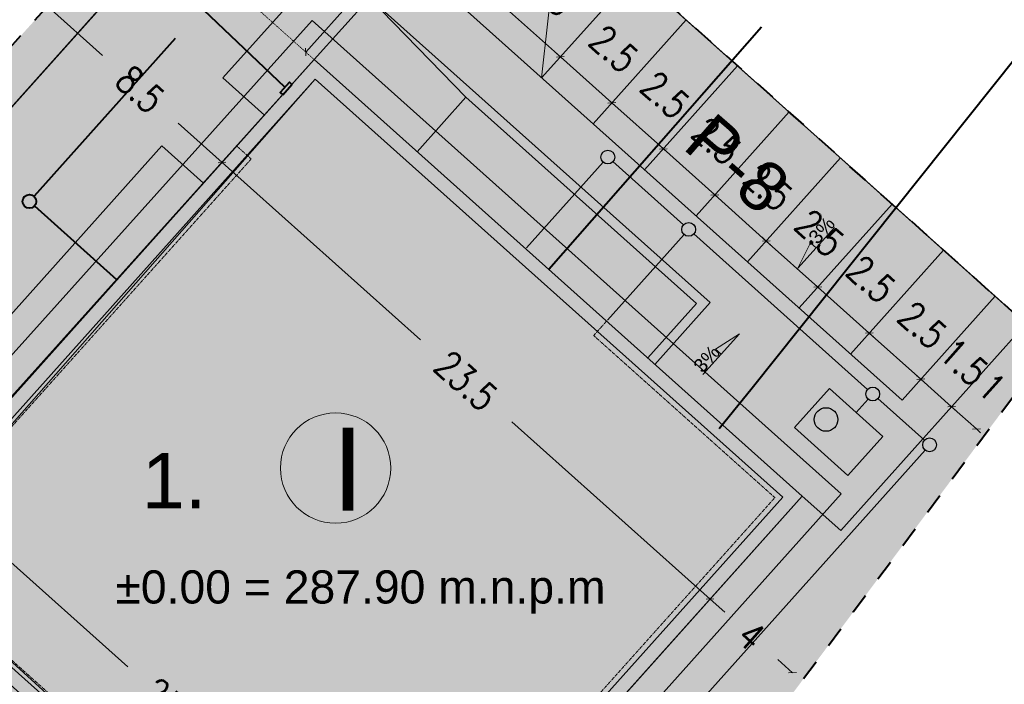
# Model space of a CAD drawing. Header units: millimetres. Extents: x -115268 to 140687, y -37779 to 24471.
# Tile 8 of 256: x -60937 to -57373, y -9708 to -7302. Entities that reach past the tile are written whole.
import ezdxf
from ezdxf.enums import TextEntityAlignment as Align

# ---------------------------------------------------------------- set-up
doc = ezdxf.new("R2010")
doc.units = ezdxf.units.MM
doc.header["$PDMODE"] = 2
doc.header["$PDSIZE"] = 1
for name, pattern in [('0.5_0.5', [10, 5, -5]), ('AUSGEZOGEN', [0]), ('MegaCAD_LTYPE11', [1, 0.25, -0.75]), ('MegaCAD_LTYPE2', [2, 1, -1])]:
    doc.linetypes.add(name, pattern=pattern)
doc.layers.get('0').update_dxf_attribs({"lineweight": 9})
for name, color, linetype, lineweight in [('A_CIENKA', 7, 'Continuous', 9), ('A_gaz', 2, 'Continuous', 5), ('A_granica działki', 12, 'Continuous', 13), ('A_kanalizacja', 32, 'Continuous', 5), ('A_Kanalizacja opadowa', 3, 'Continuous', 30), ('A_OPIS', 7, 'Continuous', 9), ('A_WIDOK', 253, 'Continuous', 9), ('A_woda', 5, 'Continuous', 5), ('Layer1', 7, 'Continuous', 9), ('\x9dciany', 7, 'Continuous', 9)]:
    doc.layers.add(name, color=color, linetype=linetype, lineweight=lineweight)
doc.layers.add('A_elektryka', color=1, linetype='Continuous')
doc.layers.add('A_WYMIAR', color=253, linetype='Continuous', lineweight=5, transparency=0.2)
doc.styles.add('Arial', font='arial.ttf')
doc.styles.add('Arial CE', font='arial.ttf')
doc.styles.add('WYMIARY', font='romans.shx', dxfattribs={"width": 0.8})
doc.dimstyles.new('SKALA 1_500', dxfattribs={"dimscale": 10, "dimtxt": 10, "dimasz": 2, "dimexe": 2, "dimexo": 2, "dimgap": 10, "dimtad": 1, "dimdec": 1, "dimlfac": 0.01, "dimrnd": 0.5, "dimzin": 9, "dimdsep": 46, "dimtxsty": 'WYMIARY', "dimblk": 'OBLIQUE', "dimcen": 0.1, "dimse1": 1, "dimse2": 1, "dimclrd": 256, "dimclrt": 256, "dimadec": 0, "dimazin": 0, "dimtfac": 1, "dimtdec": 1, "dimtix": 1, "dimtmove": 0, "dimatfit": 3, "dimldrblk": 'OBLIQUE', "dimfxl": 6, "dimfxlon": 1, "dimtolj": 1, "dimlwd": -1, "dimarcsym": 0})

# ---------------------------------------------------------------- blocks, each defined once
blk = doc.blocks.new('_Oblique')
at = {"color": 0, "linetype": 'ByBlock', "lineweight": -2}
blk.add_line((-0.5, -0.5), (0.5, 0.5), dxfattribs=at)
blk = doc.blocks.new('*D113')
at = {"layer": 'A_WYMIAR', "transparency": 16777216}
for p, q in [((-61972.3, -9794.8), (-61254.5, -10436.9)), ((-60205.9, -11375), (-60923.7, -10732.8))]:
    blk.add_line(p, q, dxfattribs=at)
at = {"layer": 'Defpoints', "color": 0, "transparency": 16777216}
for p in [(-61484.7, -9249.8), (-59718.4, -10830), (-60205.9, -11375)]:
    blk.add_point(p, dxfattribs=at)
at = {"layer": 'A_WYMIAR', "transparency": 16777216, "xscale": 20, "yscale": 20, "zscale": 20}
for p, rotation in [((-61972.3, -9794.8), 138.1830848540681), ((-60205.9, -11375), 318.1830848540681)]:
    blk.add_blockref('_Oblique', p, dxfattribs=dict(at, rotation=rotation))
at = {"layer": 'A_WYMIAR', "transparency": 16777216, "insert": (-61089.1, -10584.9), "char_height": 100, "attachment_point": 5, "rotation": 318.1831, "style": 'WYMIARY'}
blk.add_mtext('\\A1;23.5', dxfattribs=at)
blk = doc.blocks.new('*D115')
at = {"layer": 'A_WYMIAR', "transparency": 16777216}
for p, q in [((-61263.4, -9002.4), (-60545.6, -9644.5)), ((-59497, -10582.6), (-60214.8, -9940.4))]:
    blk.add_line(p, q, dxfattribs=at)
at = {"layer": 'Defpoints', "color": 0, "transparency": 16777216}
for p in [(-61484.7, -9249.8), (-59497, -10582.6), (-59718.4, -10830)]:
    blk.add_point(p, dxfattribs=at)
at = {"layer": 'A_WYMIAR', "transparency": 16777216, "xscale": 20, "yscale": 20, "zscale": 20}
for p, rotation in [((-61263.4, -9002.4), 138.1830848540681), ((-59497, -10582.6), 318.1830848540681)]:
    blk.add_blockref('_Oblique', p, dxfattribs=dict(at, rotation=rotation))
at = {"layer": 'A_WYMIAR', "transparency": 16777216, "insert": (-60380.2, -9792.5), "char_height": 100, "attachment_point": 5, "rotation": 318.1831, "style": 'WYMIARY'}
blk.add_mtext('\\A1;23.5', dxfattribs=at)
blk = doc.blocks.new('*D118')
at = {"layer": 'A_WYMIAR', "transparency": 16777216}
for p, q in [((-60204.6, -7818.9), (-59486.8, -8461.1)), ((-58438.3, -9399.1), (-59156.1, -8757))]:
    blk.add_line(p, q, dxfattribs=at)
at = {"layer": 'Defpoints', "color": 0, "transparency": 16777216}
for p in [(-60067.2, -7665.4), (-60204.6, -7818.9), (-58300.9, -9245.6)]:
    blk.add_point(p, dxfattribs=at)
at = {"layer": 'A_WYMIAR', "transparency": 16777216, "xscale": 20, "yscale": 20, "zscale": 20}
for p, rotation in [((-60204.6, -7818.9), 138.183084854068), ((-58438.3, -9399.1), 318.1830848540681)]:
    blk.add_blockref('_Oblique', p, dxfattribs=dict(at, rotation=rotation))
at = {"layer": 'A_WYMIAR', "transparency": 16777216, "insert": (-59321.5, -8609), "char_height": 100, "attachment_point": 5, "rotation": 318.1831, "style": 'WYMIARY'}
blk.add_mtext('\\A1;23.5', dxfattribs=at)
blk = doc.blocks.new('*D119')
at = {"layer": 'A_WYMIAR', "transparency": 16777216}
for p, q in [((-60834.1, -7255.8), (-60637.6, -7431.6)), ((-60204.6, -7818.9), (-60363.6, -7676.7))]:
    blk.add_line(p, q, dxfattribs=at)
at = {"layer": 'Defpoints', "color": 0, "transparency": 16777216}
for p in [(-60696.7, -7102.2), (-60834.1, -7255.8), (-60067.2, -7665.4)]:
    blk.add_point(p, dxfattribs=at)
at = {"layer": 'A_WYMIAR', "transparency": 16777216, "xscale": 20, "yscale": 20, "zscale": 20}
for p, rotation in [((-60834.1, -7255.8), 138.183084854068), ((-60204.6, -7818.9), 318.1830848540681)]:
    blk.add_blockref('_Oblique', p, dxfattribs=dict(at, rotation=rotation))
at = {"layer": 'A_WYMIAR', "transparency": 16777216, "insert": (-60500.6, -7554.2), "char_height": 100, "attachment_point": 5, "rotation": 318.1831, "style": 'WYMIARY'}
blk.add_mtext('\\A1;8.5', dxfattribs=at)
blk = doc.blocks.new('*D120')
at = {"layer": 'A_WYMIAR', "transparency": 16777216}
for p, q in [((-58438.3, -9399.1), (-58385, -9446.8)), ((-58140.1, -9665.9), (-58193.4, -9618.2))]:
    blk.add_line(p, q, dxfattribs=at)
at = {"layer": 'Defpoints', "color": 0, "transparency": 16777216}
for p in [(-58300.9, -9245.6), (-58002.7, -9512.3), (-58140.1, -9665.9)]:
    blk.add_point(p, dxfattribs=at)
at = {"layer": 'A_WYMIAR', "transparency": 16777216, "xscale": 20, "yscale": 20, "zscale": 20}
for p, rotation in [((-58438.3, -9399.1), 138.1830848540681), ((-58140.1, -9665.9), 318.1830848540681)]:
    blk.add_blockref('_Oblique', p, dxfattribs=dict(at, rotation=rotation))
at = {"layer": 'A_WYMIAR', "transparency": 16777216, "insert": (-58289.2, -9532.5), "char_height": 100, "attachment_point": 5, "rotation": 318.1831, "style": 'WYMIARY'}
blk.add_mtext('\\A1;4', dxfattribs=at)
blk = doc.blocks.new('*D122')
at = {"layer": 'A_WYMIAR', "transparency": 16777216}
for p, q in [((-60738.6, -6670.2), (-61434.2, -7447.8)), ((-62352.1, -8473.8), (-61656.5, -7696.2))]:
    blk.add_line(p, q, dxfattribs=at)
at = {"layer": 'Defpoints', "color": 0, "transparency": 16777216}
for p in [(-60738.6, -6670.2), (-59871.1, -7446.2), (-61484.7, -9249.8)]:
    blk.add_point(p, dxfattribs=at)
at = {"layer": 'A_WYMIAR', "transparency": 16777216, "xscale": 20, "yscale": 20, "zscale": 20}
for p, rotation in [((-60738.6, -6670.2), 48.18308485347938), ((-62352.1, -8473.8), 228.1830848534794)]:
    blk.add_blockref('_Oblique', p, dxfattribs=dict(at, rotation=rotation))
at = {"layer": 'A_WYMIAR', "transparency": 16777216, "insert": (-61545.3, -7572), "char_height": 100, "attachment_point": 5, "rotation": 48.1831, "style": 'WYMIARY'}
blk.add_mtext('\\A1;24', dxfattribs=at)
blk = doc.blocks.new('*D123')
at = {"layer": 'A_WYMIAR', "transparency": 16777216}
for p, q in [((-60068.3, -5921), (-60299.1, -6179)), ((-60738.6, -6670.2), (-60511.2, -6416.1))]:
    blk.add_line(p, q, dxfattribs=at)
at = {"layer": 'Defpoints', "color": 0, "transparency": 16777216}
for p in [(-60068.3, -5921), (-58979.2, -6895.4), (-59871.1, -7446.2)]:
    blk.add_point(p, dxfattribs=at)
at = {"layer": 'A_WYMIAR', "transparency": 16777216, "xscale": 20, "yscale": 20, "zscale": 20}
for p, rotation in [((-60068.3, -5921), 48.18308485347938), ((-60738.6, -6670.2), 228.1830848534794)]:
    blk.add_blockref('_Oblique', p, dxfattribs=dict(at, rotation=rotation))
at = {"layer": 'A_WYMIAR', "transparency": 16777216, "insert": (-60405.2, -6297.5), "char_height": 100, "attachment_point": 5, "rotation": 48.1831, "style": 'WYMIARY'}
blk.add_mtext('\\A1;10', dxfattribs=at)
blk = doc.blocks.new('*D126')
at = {"layer": 'A_WYMIAR', "transparency": 16777216}
blk.add_line((-59901.6, -7419), (-59701.5, -7195.4), dxfattribs=at)
at = {"layer": 'Defpoints', "color": 0, "transparency": 16777216}
for p in [(-59701.5, -7195.4), (-59298.5, -7556), (-59498.5, -7779.6)]:
    blk.add_point(p, dxfattribs=at)
at = {"layer": 'A_WYMIAR', "transparency": 16777216, "xscale": 20, "yscale": 20, "zscale": 20}
for p, rotation in [((-59701.5, -7195.4), 48.18308485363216), ((-59901.6, -7419), 228.1830848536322)]:
    blk.add_blockref('_Oblique', p, dxfattribs=dict(at, rotation=rotation))
at = {"layer": 'A_WYMIAR', "transparency": 16777216, "insert": (-59913.3, -7207.2), "char_height": 100, "attachment_point": 5, "rotation": 48.1831, "style": 'WYMIARY'}
blk.add_mtext('\\A1;3', dxfattribs=at)
blk = doc.blocks.new('*D127')
at = {"layer": 'A_WYMIAR', "transparency": 16777216}
blk.add_line((-59701.5, -7195.4), (-59231.1, -6669.6), dxfattribs=at)
at = {"layer": 'Defpoints', "color": 0, "transparency": 16777216}
for p in [(-59248, -6654.5), (-59231.1, -6669.6), (-59298.5, -7556)]:
    blk.add_point(p, dxfattribs=at)
at = {"layer": 'A_WYMIAR', "transparency": 16777216, "xscale": 20, "yscale": 20, "zscale": 20}
for p, rotation in [((-59231.1, -6669.6), 48.18308485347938), ((-59701.5, -7195.4), 228.1830848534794)]:
    blk.add_blockref('_Oblique', p, dxfattribs=dict(at, rotation=rotation))
at = {"layer": 'A_WYMIAR', "transparency": 16777216, "insert": (-59578.1, -6832.5), "char_height": 100, "attachment_point": 5, "rotation": 48.1831, "style": 'WYMIARY'}
blk.add_mtext('\\A1;7', dxfattribs=at)
blk = doc.blocks.new('*D128')
at = {"layer": 'A_WYMIAR', "transparency": 16777216}
for p, q in [((-59248.3, -7196.2), (-59263.2, -7182.8)), ((-59248.3, -7196.2), (-58980, -7436.2)), ((-58980, -7436.2), (-58965.1, -7449.5))]:
    blk.add_line(p, q, dxfattribs=at)
at = {"layer": 'Defpoints', "color": 0, "transparency": 16777216}
for p in [(-59316.1, -7271.9), (-58980, -7436.2), (-59047.8, -7511.9)]:
    blk.add_point(p, dxfattribs=at)
at = {"layer": 'A_WYMIAR', "transparency": 16777216, "xscale": 20, "yscale": 20, "zscale": 20}
for p, rotation in [((-59248.3, -7196.2), 318.1830848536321), ((-58980, -7436.2), 138.1830848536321)]:
    blk.add_blockref('_Oblique', p, dxfattribs=dict(at, rotation=rotation))
at = {"layer": 'A_WYMIAR', "transparency": 16777216, "insert": (-59014.1, -7204.4), "char_height": 100, "attachment_point": 5, "rotation": 318.1831, "style": 'WYMIARY'}
blk.add_mtext('\\A1;3.5', dxfattribs=at)
blk = doc.blocks.new('*D129')
at = {"layer": 'A_WYMIAR', "transparency": 16777216}
for p, q in [((-58980, -7436.2), (-58994.9, -7422.9)), ((-58980, -7436.2), (-58793.7, -7602.9)), ((-58793.7, -7602.9), (-58778.8, -7616.2))]:
    blk.add_line(p, q, dxfattribs=at)
at = {"layer": 'Defpoints', "color": 0, "transparency": 16777216}
for p in [(-59047.8, -7511.9), (-58793.7, -7602.9), (-58793.7, -7602.9)]:
    blk.add_point(p, dxfattribs=at)
at = {"layer": 'A_WYMIAR', "transparency": 16777216, "xscale": 20, "yscale": 20, "zscale": 20}
for p, rotation in [((-58980, -7436.2), 318.1830848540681), ((-58793.7, -7602.9), 138.183084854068)]:
    blk.add_blockref('_Oblique', p, dxfattribs=dict(at, rotation=rotation))
at = {"layer": 'A_WYMIAR', "transparency": 16777216, "insert": (-58786.8, -7407.7), "char_height": 100, "attachment_point": 5, "rotation": 318.1831, "style": 'WYMIARY'}
blk.add_mtext('\\A1;2.5', dxfattribs=at)
blk = doc.blocks.new('*D130')
at = {"layer": 'A_WYMIAR', "transparency": 16777216}
for p, q in [((-58793.7, -7602.9), (-58808.6, -7589.5)), ((-58793.7, -7602.9), (-58607.3, -7769.6)), ((-58607.3, -7769.6), (-58592.4, -7782.9))]:
    blk.add_line(p, q, dxfattribs=at)
at = {"layer": 'Defpoints', "color": 0, "transparency": 16777216}
for p in [(-58793.7, -7602.9), (-58607.3, -7769.6), (-58607.3, -7769.6)]:
    blk.add_point(p, dxfattribs=at)
at = {"layer": 'A_WYMIAR', "transparency": 16777216, "xscale": 20, "yscale": 20, "zscale": 20}
for p, rotation in [((-58793.7, -7602.9), 318.1830848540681), ((-58607.3, -7769.6), 138.183084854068)]:
    blk.add_blockref('_Oblique', p, dxfattribs=dict(at, rotation=rotation))
at = {"layer": 'A_WYMIAR', "transparency": 16777216, "insert": (-58600.5, -7574.4), "char_height": 100, "attachment_point": 5, "rotation": 318.1831, "style": 'WYMIARY'}
blk.add_mtext('\\A1;2.5', dxfattribs=at)
blk = doc.blocks.new('*D131')
at = {"layer": 'A_WYMIAR', "transparency": 16777216}
for p, q in [((-58607.3, -7769.6), (-58622.3, -7756.2)), ((-58607.3, -7769.6), (-58421, -7936.3)), ((-58421, -7936.3), (-58406.1, -7949.6))]:
    blk.add_line(p, q, dxfattribs=at)
at = {"layer": 'Defpoints', "color": 0, "transparency": 16777216}
for p in [(-58607.3, -7769.6), (-58421, -7936.3), (-58421, -7936.3)]:
    blk.add_point(p, dxfattribs=at)
at = {"layer": 'A_WYMIAR', "transparency": 16777216, "xscale": 20, "yscale": 20, "zscale": 20}
for p, rotation in [((-58607.3, -7769.6), 318.1830848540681), ((-58421, -7936.3), 138.183084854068)]:
    blk.add_blockref('_Oblique', p, dxfattribs=dict(at, rotation=rotation))
at = {"layer": 'A_WYMIAR', "transparency": 16777216, "insert": (-58414.2, -7741.1), "char_height": 100, "attachment_point": 5, "rotation": 318.1831, "style": 'WYMIARY'}
blk.add_mtext('\\A1;2.5', dxfattribs=at)
blk = doc.blocks.new('*D132')
at = {"layer": 'A_WYMIAR', "transparency": 16777216}
for p, q in [((-58421, -7936.3), (-58435.9, -7922.9)), ((-58421, -7936.3), (-58234.7, -8102.9)), ((-58234.7, -8102.9), (-58219.8, -8116.3))]:
    blk.add_line(p, q, dxfattribs=at)
at = {"layer": 'Defpoints', "color": 0, "transparency": 16777216}
for p in [(-58421, -7936.3), (-58234.7, -8102.9), (-58234.7, -8102.9)]:
    blk.add_point(p, dxfattribs=at)
at = {"layer": 'A_WYMIAR', "transparency": 16777216, "xscale": 20, "yscale": 20, "zscale": 20}
for p, rotation in [((-58421, -7936.3), 318.1830848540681), ((-58234.7, -8102.9), 138.183084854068)]:
    blk.add_blockref('_Oblique', p, dxfattribs=dict(at, rotation=rotation))
at = {"layer": 'A_WYMIAR', "transparency": 16777216, "insert": (-58227.9, -7907.8), "char_height": 100, "attachment_point": 5, "rotation": 318.1831, "style": 'WYMIARY'}
blk.add_mtext('\\A1;2.5', dxfattribs=at)
blk = doc.blocks.new('*D133')
at = {"layer": 'A_WYMIAR', "transparency": 16777216}
for p, q in [((-58234.7, -8102.9), (-58249.6, -8089.6)), ((-58234.7, -8102.9), (-58048.4, -8269.6)), ((-58048.4, -8269.6), (-58033.5, -8283))]:
    blk.add_line(p, q, dxfattribs=at)
at = {"layer": 'Defpoints', "color": 0, "transparency": 16777216}
for p in [(-58234.7, -8102.9), (-58048.4, -8269.6), (-58048.4, -8269.6)]:
    blk.add_point(p, dxfattribs=at)
at = {"layer": 'A_WYMIAR', "transparency": 16777216, "xscale": 20, "yscale": 20, "zscale": 20}
for p, rotation in [((-58234.7, -8102.9), 318.1830848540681), ((-58048.4, -8269.6), 138.183084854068)]:
    blk.add_blockref('_Oblique', p, dxfattribs=dict(at, rotation=rotation))
at = {"layer": 'A_WYMIAR', "transparency": 16777216, "insert": (-58041.5, -8074.5), "char_height": 100, "attachment_point": 5, "rotation": 318.1831, "style": 'WYMIARY'}
blk.add_mtext('\\A1;2.5', dxfattribs=at)
blk = doc.blocks.new('*D134')
at = {"layer": 'A_WYMIAR', "transparency": 16777216}
for p, q in [((-58048.4, -8269.6), (-58063.3, -8256.3)), ((-58048.4, -8269.6), (-57862.1, -8436.3)), ((-57862.1, -8436.3), (-57847.2, -8449.7))]:
    blk.add_line(p, q, dxfattribs=at)
at = {"layer": 'Defpoints', "color": 0, "transparency": 16777216}
for p in [(-58048.4, -8269.6), (-57862.1, -8436.3), (-57862.1, -8436.3)]:
    blk.add_point(p, dxfattribs=at)
at = {"layer": 'A_WYMIAR', "transparency": 16777216, "xscale": 20, "yscale": 20, "zscale": 20}
for p, rotation in [((-58048.4, -8269.6), 318.1830848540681), ((-57862.1, -8436.3), 138.183084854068)]:
    blk.add_blockref('_Oblique', p, dxfattribs=dict(at, rotation=rotation))
at = {"layer": 'A_WYMIAR', "transparency": 16777216, "insert": (-57855.2, -8241.2), "char_height": 100, "attachment_point": 5, "rotation": 318.1831, "style": 'WYMIARY'}
blk.add_mtext('\\A1;2.5', dxfattribs=at)
blk = doc.blocks.new('*D135')
at = {"layer": 'A_WYMIAR', "transparency": 16777216}
for p, q in [((-57862.1, -8436.3), (-57877, -8423)), ((-57862.1, -8436.3), (-57675.7, -8603)), ((-57675.7, -8603), (-57660.8, -8616.3))]:
    blk.add_line(p, q, dxfattribs=at)
at = {"layer": 'Defpoints', "color": 0, "transparency": 16777216}
for p in [(-57862.1, -8436.3), (-57675.8, -8603), (-57675.7, -8603)]:
    blk.add_point(p, dxfattribs=at)
at = {"layer": 'A_WYMIAR', "transparency": 16777216, "xscale": 20, "yscale": 20, "zscale": 20}
for p, rotation in [((-57862.1, -8436.3), 318.1830848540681), ((-57675.7, -8603), 138.183084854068)]:
    blk.add_blockref('_Oblique', p, dxfattribs=dict(at, rotation=rotation))
at = {"layer": 'A_WYMIAR', "transparency": 16777216, "insert": (-57668.9, -8407.9), "char_height": 100, "attachment_point": 5, "rotation": 318.1831, "style": 'WYMIARY'}
blk.add_mtext('\\A1;2.5', dxfattribs=at)
blk = doc.blocks.new('*D136')
at = {"layer": 'A_WYMIAR', "transparency": 16777216}
for p, q in [((-57675.7, -8603), (-57690.7, -8589.7)), ((-57675.7, -8603), (-57564, -8703)), ((-57564, -8703), (-57549, -8716.4))]:
    blk.add_line(p, q, dxfattribs=at)
at = {"layer": 'Defpoints', "color": 0, "transparency": 16777216}
for p in [(-57675.8, -8603), (-57564, -8703), (-57564, -8703)]:
    blk.add_point(p, dxfattribs=at)
at = {"layer": 'A_WYMIAR', "transparency": 16777216, "xscale": 20, "yscale": 20, "zscale": 20}
for p, rotation in [((-57675.7, -8603), 318.1830848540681), ((-57564, -8703), 138.183084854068)]:
    blk.add_blockref('_Oblique', p, dxfattribs=dict(at, rotation=rotation))
at = {"layer": 'A_WYMIAR', "transparency": 16777216, "insert": (-57519.8, -8541.2), "char_height": 100, "attachment_point": 5, "rotation": 318.1831, "style": 'WYMIARY'}
blk.add_mtext('\\A1;1.5', dxfattribs=at)
blk = doc.blocks.new('*D137')
at = {"layer": 'A_WYMIAR', "transparency": 16777216}
for p, q in [((-57564, -8703), (-57578.9, -8689.7)), ((-57564, -8703), (-57474.1, -8783.4)), ((-57474.1, -8783.4), (-57459.2, -8796.8))]:
    blk.add_line(p, q, dxfattribs=at)
at = {"layer": 'Defpoints', "color": 0, "transparency": 16777216}
for p in [(-57205.4, -8483.1), (-57564, -8703), (-57474.1, -8783.4)]:
    blk.add_point(p, dxfattribs=at)
at = {"layer": 'A_WYMIAR', "transparency": 16777216, "xscale": 20, "yscale": 20, "zscale": 20}
for p, rotation in [((-57564, -8703), 318.1830848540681), ((-57474.1, -8783.4), 138.183084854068)]:
    blk.add_blockref('_Oblique', p, dxfattribs=dict(at, rotation=rotation))
at = {"layer": 'A_WYMIAR', "transparency": 16777216, "insert": (-57419, -8631.4), "char_height": 100, "attachment_point": 5, "rotation": 318.1831, "style": 'WYMIARY'}
blk.add_mtext('\\A1;1', dxfattribs=at)

msp = doc.modelspace()

# ---------------------------------------------------------------- hatches: boundary and pattern name
at = {"linetype": 'AUSGEZOGEN', "lineweight": 0}
h = msp.add_hatch(color=256, dxfattribs=at)
h.paths.add_polyline_path([(-60151.1847, -7759.21385), (-60113.92074, -7792.55147), (-59867.22231, -7516.79817), (-58846.18982, -8430.24913), (-58812.85219, -8392.98517), (-59871.14864, -7446.19659)], flags=0)
h.paths.add_polyline_path([(-58175.43855, -9030.3264), (-59215.57248, -10192.96194), (-59178.30852, -10226.29957), (-58104.83696, -9026.40007), (-58812.85219, -8392.98517), (-58846.18982, -8430.24913)], flags=0)
h.paths.add_polyline_path([(-59178.30852, -10226.29957), (-59215.57248, -10192.96194), (-59722.3044, -10759.37412), (-60706.07293, -9879.26079), (-60739.41056, -9916.52475), (-59718.37807, -10829.97571)], flags=0)
h.paths.add_polyline_path([(-61414.08816, -9245.84589), (-60113.92074, -7792.55147), (-60151.1847, -7759.21385), (-61484.68975, -9249.77223), (-60739.41056, -9916.52475), (-60706.07293, -9879.26079)], flags=0)
at = {"layer": 'Layer1', "ltscale": 0.5, "true_color": 0x136734, "transparency": 33554508}
h = msp.add_hatch(color=116, dxfattribs=at)
h.dxf.hatch_style = 2
h.paths.add_polyline_path([(-57919.91395, -9445.8072), (-57205.381, -8483.06255), (-57295.038, -8402.81181), (-57965.10172, -9151.41425), (-58030.30962, -9093.07597), (-58830.41207, -9987.41035), (-58793.14811, -10020.74798), (-59806.61195, -11153.57235), (-62207.27619, -9005.85513), (-59847.68007, -6368.35797), (-59947.34485, -6272.61244), (-62509.65602, -9099.32757), (-59622.86623, -11731.91804)])
h.paths.add_polyline_path([(-49724.93778, -14501.99632), (-45836.12469, -14501.99632), (-45836.12469, -12435.31828), (-49724.93778, -12435.31828)], flags=9)
h.paths.add_polyline_path([(-45330.27674, -13789.93446), (-43751.76939, -13789.93446), (-43751.76939, -13218.48978), (-45330.27674, -13218.48978)], flags=9)
h.paths.add_polyline_path([(-43416.98942, -14384.0351), (-42933.01801, -14384.0351), (-42933.01801, -13950.29298), (-43416.98942, -13950.29298)], flags=9)
h.paths.add_polyline_path([(-45240.68271, -14382.04275), (-44656.28914, -14382.04275), (-44656.28914, -13947.97281), (-45240.68271, -13947.97281)], flags=9)
h.paths.add_polyline_path([(-45310.44356, -13098.38218), (-42153.40156, -13098.38218), (-42153.40156, -12556.546), (-45310.44356, -12556.546)], flags=9)
h.paths.add_polyline_path([(-45304.40977, -12360.02655), (-42069.30566, -12360.02655), (-42069.30566, -11981.50842), (-45304.40977, -11981.50842)], flags=9)
h.paths.add_polyline_path([(-42292.48069, -13400.37859), (-41880.19256, -13400.37859), (-41880.19256, -13233.62754), (-42292.48069, -13233.62754)], flags=9)
h.paths.add_polyline_path([(-43444.31887, -13650.87751), (-42510.1415, -13650.87751), (-42510.1415, -13196.37347), (-43444.31887, -13196.37347)], flags=9)
h.paths.add_polyline_path([(-45017.80136, 17318.31928), (-44177.15675, 17318.31928), (-44177.15675, 17431.6583), (-45017.80136, 17431.6583)], flags=9)
h.paths.add_polyline_path([(-50911.13999, 10559.24031), (-50827.13775, 10653.09275), (-50903.91224, 10721.80945), (-50987.91448, 10627.95701)], flags=9)
h.paths.add_polyline_path([(-51327.6103, 10093.71988), (-51243.60847, 10187.57269), (-51320.38326, 10256.28905), (-51404.3851, 10162.43625)], flags=9)
h.paths.add_polyline_path([(-53174.47856, 11626.60058), (-53090.47673, 11720.45339), (-53167.25153, 11789.16975), (-53251.25336, 11695.31695)], flags=9)
h.paths.add_polyline_path([(-44448.15971, 16755.99168), (-44322.20473, 16755.99168), (-44322.20473, 16859.02716), (-44448.15971, 16859.02716)], flags=24)
h.paths.add_polyline_path([(-53499.07317, 9226.60851), (-51664.93947, 9226.60851), (-51664.93947, 9473.89364), (-53499.07317, 9473.89364)], flags=9)
h.paths.add_polyline_path([(-41749.30294, -10345.16052), (-41749.30294, -8512.71283), (-42022.24014, -8512.71283), (-42022.24014, -10345.16052)], flags=9)
h.paths.add_polyline_path([(-44485.6521, -11590.30991), (-42892.20642, -11590.30991), (-42892.20642, -11363.88491), (-44485.6521, -11363.88491)], flags=9)
h.paths.add_polyline_path([(-45349.0988, -11342.40029), (-44578.694, -11342.40029), (-44578.694, -11207.51758), (-45349.0988, -11207.51758)], flags=9)
h.paths.add_polyline_path([(-56024.86139, 13208.4246), (-55691.84638, 13208.4246), (-55691.84638, 13620.56648), (-56024.86139, 13620.56648)], flags=9)
h.paths.add_polyline_path([(-55784.86139, 12918.4246), (-55451.84638, 12918.4246), (-55451.84638, 13330.56648), (-55784.86139, 13330.56648)], flags=9)
h.paths.add_polyline_path([(-55134.86139, 12448.4246), (-54801.84638, 12448.4246), (-54801.84638, 12860.56648), (-55134.86139, 12860.56648)], flags=9)
h.paths.add_polyline_path([(-54574.86139, 11918.4246), (-54241.84638, 11918.4246), (-54241.84638, 12330.56648), (-54574.86139, 12330.56648)], flags=9)
h.paths.add_polyline_path([(-53447.09877, 9527.60604), (-53114.08377, 9527.60604), (-53114.08377, 9939.74793), (-53447.09877, 9939.74793)], flags=9)
h.paths.add_polyline_path([(-44441.27415, 18368.00714), (-44351.89842, 18368.00714), (-44351.89842, 18575.38356), (-44441.27415, 18575.38356)], flags=24)
h.paths.add_polyline_path([(-44288.44117, 19352.52747), (-44173.79763, 19352.52747), (-44173.79763, 19509.09987), (-44288.44117, 19509.09987)], flags=24)
h.paths.add_polyline_path([(-44613.62878, 19341.31321), (-44504.53083, 19341.31321), (-44504.53083, 19497.88561), (-44613.62878, 19497.88561)], flags=9)
h.paths.add_polyline_path([(-44507.28558, 16720.72731), (-41334.13415, 16720.72731), (-41334.13415, 20307.75778), (-44507.28558, 20307.75778)], flags=9)
h.paths.add_polyline_path([(-52793.18034, 9465.52641), (-52526.74104, 9465.52641), (-52526.74104, 10083.73923), (-52793.18034, 10083.73923)], flags=9)
h.paths.add_polyline_path([(-55573.18677, 9476.64765), (-55377.03397, 9476.64765), (-55377.03397, 9744.53988), (-55573.18677, 9744.53988)], flags=9)
h.paths.add_polyline_path([(-52548.22087, 6774.43074), (-52352.06808, 6774.43074), (-52352.06808, 7042.32296), (-52548.22087, 7042.32296)], flags=9)
h.paths.add_polyline_path([(-50095.69706, 10098.98955), (-49909.56473, 10098.98955), (-49909.56473, 10366.88178), (-50095.69706, 10366.88178)], flags=9)
h.paths.add_polyline_path([(-52736.48986, 12605.38745), (-52549.82547, 12605.38745), (-52549.82547, 12873.27967), (-52736.48986, 12873.27967)], flags=9)
h.paths.add_polyline_path([(-51481.22622, 10935.55667), (-51122.96321, 10624.12339), (-50942.08156, 10832.20392), (-51300.34457, 11143.6372)], flags=9)
at = {"layer": 'Layer1', "ltscale": 0.5, "true_color": 0x105689, "transparency": 33554508}
h = msp.add_hatch(color=146, dxfattribs=at)
h.dxf.hatch_style = 2
h.paths.add_polyline_path([(-59825.38091, -6138.06309), (-59947.34485, -6272.61244), (-59847.68007, -6368.35797), (-62207.27619, -9005.85513), (-59806.61195, -11153.57235), (-58793.14811, -10020.74798), (-58830.41207, -9987.41035), (-59710.5254, -10971.17888), (-61629.7927, -9254.13601), (-59878.84672, -7305.13171), (-57963.63379, -9018.5474), (-58030.30962, -9093.07597), (-57965.10172, -9151.41425), (-57295.038, -8402.81181)])
at = {"layer": 'Layer1', "ltscale": 0.5, "transparency": 33554508}
h = msp.add_hatch(color=1, dxfattribs=at)
h.dxf.hatch_style = 2
h.paths.add_polyline_path([(-58104.83696, -9026.40007), (-58030.30962, -9093.07597), (-57963.63379, -9018.5474), (-59878.84672, -7305.13171), (-61629.7927, -9254.13601), (-59710.5254, -10971.17888), (-58830.41207, -9987.41035), (-58904.93999, -9920.7351)])
h.paths.add_polyline_path([(-58030.30962, -9093.07597), (-58104.83696, -9026.40007), (-58904.93999, -9920.7351), (-58830.41207, -9987.41035)], flags=17)
at = {"layer": '\x9dciany', "linetype": 'AUSGEZOGEN', "lineweight": 0}
for points in [[(-60162.71159, -7666.96757), (-60209.51976, -7524.45794), (-60309.53264, -7636.24982)], [(-60268.77639, -7785.52414), (-60315.58456, -7643.0145), (-60415.59744, -7754.80638)], [(-58689.1628, -8409.58838), (-58546.65316, -8362.78021), (-58658.44504, -8262.76734)]]:
    msp.add_hatch(color=256, dxfattribs=at).paths.add_polyline_path(points, flags=0)

# ---------------------------------------------------------------- linework, layer by layer
at = {"color": 7, "linetype": 'AUSGEZOGEN', "lineweight": 0}
for p, q in [((-61484.68975, -9249.77223), (-59871.14864, -7446.19659)), ((-60202.09437, -7512.40144), (-60051.17182, -7647.42197)), ((-58104.83696, -9026.40007), (-59718.37807, -10829.97571))]:
    msp.add_line(p, q, dxfattribs=at)
at = {"layer": 'A_CIENKA', "color": 146, "ltscale": 0.5, "true_color": 0x105689}
msp.add_lwpolyline([(-59825.38091, -6138.06309), (-59947.7546, -6272.2188), (-59847.68007, -6368.35797), (-62207.27619, -9005.85513), (-59806.61195, -11153.57235), (-58793.14811, -10020.74798), (-58904.93999, -9920.7351), (-58104.83696, -9026.40007), (-57965.10172, -9151.41425), (-57295.038, -8402.81181)], close=True, dxfattribs=at)
msp.add_lwpolyline([(-59825.38091, -6138.06309), (-59947.7546, -6272.2188), (-59847.68007, -6368.35797), (-62207.27619, -9005.85513), (-59806.61195, -11153.57235), (-58793.14811, -10020.74798), (-58904.93999, -9920.7351), (-58104.83696, -9026.40007), (-57965.10172, -9151.41425), (-57295.038, -8402.81181)], close=True, dxfattribs=at)
at = {"layer": 'A_CIENKA', "color": 8, "linetype": 'MegaCAD_LTYPE11', "lineweight": 0}
msp.add_lwpolyline([(-60616.99731, -6778.93459), (-59871.14864, -7446.19659), (-58104.83696, -9026.40007)], dxfattribs=at)
at = {"layer": 'A_CIENKA', "color": 7, "linetype": 'MegaCAD_LTYPE2', "lineweight": 0}
msp.add_lwpolyline([(-60151.1847, -7759.21385), (-60099.01516, -7805.88652), (-61385.84753, -9244.27536), (-60692.73788, -9864.35521), (-60739.41056, -9916.52475)], dxfattribs=at)
at = {"layer": 'A_elektryka', "lineweight": 40}
msp.add_lwpolyline([(-58405.66685, -8781.34405), (-58286.381, -8634.06255), (-57243.33174, -7328.16867)], dxfattribs=at)
at = {"layer": 'A_gaz', "lineweight": 40}
msp.add_lwpolyline([(-59977.55463, -7546.38694), (-60368.62206, -7173.14828), (-59568.36006, -6268.13919), (-60464.381, -5431.06255)], dxfattribs=at)
at = {"layer": 'A_gaz', "color": 40, "lineweight": 40, "ltscale": 10, "true_color": 0xf8d731}
msp.add_lwpolyline([(-59984.90745, -7573.35333), (-59951.56983, -7536.08937), (-59960.88582, -7527.75496), (-59994.22344, -7565.01892)], close=True, dxfattribs=at)
at = {"layer": 'A_granica działki', "linetype": '0.5_0.5', "lineweight": 40, "ltscale": 15}
msp.add_lwpolyline([(-59825.3177, -6137.99335), (-62509.65602, -9099.32757), (-59622.86623, -11731.91804), (-57919.91395, -9445.8072), (-57205.381, -8483.06255)], close=True, dxfattribs=at)
at = {"layer": 'A_kanalizacja', "color": 32, "lineweight": 40}
for p, q in [((-60374.381, -7370.06255), (-60884.99543, -7940.81451)), ((-60883.03226, -7976.1153), (-60585.97124, -8241.87636))]:
    msp.add_line(p, q, dxfattribs=at)
msp.add_circle((-60901.66424, -7959.44649), 25, dxfattribs=at)
at = {"layer": 'A_Kanalizacja opadowa'}
for p, q in [((-58497.05391, -8077.49056), (-57868.15971, -8640.12104)), ((-57909.35693, -8723.66542), (-57866.19655, -8675.42183)), ((-57830.89575, -8673.45867), (-57662.342, -8824.25268)), ((-57660.37884, -8859.55347), (-59671.28948, -11107.29878))]:
    msp.add_line(p, q, dxfattribs=at)
for points in [[(-59102.34439, -8127.67121), (-58824.9903, -7817.6518)], [(-58789.68951, -7815.68863), (-58534.31787, -8044.15293)], [(-58532.3547, -8079.45372), (-58809.70878, -8389.47314)]]:
    msp.add_lwpolyline(points, dxfattribs=at)
msp.add_lwpolyline([(-57812.47064, -8810.34325), (-57939.15362, -8951.9463), (-58132.92621, -8778.59064), (-58006.24323, -8636.9876)], close=True, dxfattribs=at)
for centre, radius in [((-58808.32149, -7799.01982), 25), ((-58515.68589, -8060.82174), 25), ((-57849.52773, -8656.78985), 25), ((-58018.65852, -8749.06707), 42.68077), ((-57643.71002, -8840.92149), 25)]:
    msp.add_circle(centre, radius, dxfattribs=at)
at = {"layer": 'A_OPIS', "color": 1}
msp.add_lwpolyline([(-61629.7927, -9254.13601), (-59710.5254, -10971.17888), (-57963.63379, -9018.5474), (-59878.84672, -7305.13171)], close=True, dxfattribs=at)
msp.add_lwpolyline([(-61629.7927, -9254.13601), (-59710.5254, -10971.17888), (-57963.63379, -9018.5474), (-59878.84672, -7305.13171)], close=True, dxfattribs=at)
at = {"layer": 'A_OPIS'}
for points in [[(-61488.43463, -9246.42193), (-59718.37807, -10829.97571), (-58104.83696, -9026.40007), (-59871.14864, -7446.19659)], [(-59867.22231, -7516.79817), (-61385.84753, -9244.27536), (-59722.3044, -10759.37412), (-58175.43855, -9030.3264)]]:
    msp.add_lwpolyline(points, close=True, dxfattribs=at)
for points in [[(-58054.24134, -8127.66053), (-58074.48902, -8109.55443), (-58120.13674, -8201.34997), (-57988.34595, -8053.97109)], [(-58398.0933, -8512.00959), (-58418.33286, -8493.89441), (-58332.16488, -8438.34969), (-58464.02171, -8585.66949)]]:
    msp.add_lwpolyline(points, dxfattribs=at)
msp.add_circle((-59793.58031, -8924.86819), 199.67261, dxfattribs=at)
at = {"layer": 'A_WIDOK'}
msp.add_line((-59473.34653, -6697.56955), (-60202.09437, -7512.40144), dxfattribs=at)
at = {"layer": 'A_WIDOK', "color": 7, "linetype": 'AUSGEZOGEN', "lineweight": 0}
for p, q in [((-58524.69114, -7302.22962), (-58861.43503, -7678.63177)), ((-58338.40871, -7468.95951), (-58675.11523, -7845.3199)), ((-58152.12628, -7635.68939), (-58488.79543, -8012.00803)), ((-57965.84386, -7802.41927), (-58302.47563, -8178.69616)), ((-57779.56143, -7969.14915), (-58116.15584, -8345.38429)), ((-57593.279, -8135.87904), (-57929.83604, -8512.07242))]:
    msp.add_line(p, q, dxfattribs=at)
at = {"layer": 'A_WIDOK'}
msp.add_lwpolyline([(-58904.93999, -9920.7351), (-58793.14811, -10020.74798), (-59806.61195, -11153.57235), (-62208.27765, -9004.95919), (-60061.33452, -6605.1602), (-59847.68007, -6368.35797)], dxfattribs=at)
at = {"layer": 'A_WIDOK', "linetype": 'AUSGEZOGEN', "lineweight": 0}
msp.add_lwpolyline([(-59316.05533, -7271.91273), (-57743.51624, -8678.76055), (-57406.99657, -8302.60892), (-58979.22026, -6895.40871), (-59047.75482, -7511.94363), (-58710.97357, -7135.49974)], close=True, dxfattribs=at)
at = {"layer": 'A_WIDOK', "color": 7, "linetype": 'AUSGEZOGEN', "lineweight": 0}
for points in [[(-61484.68975, -9249.77223), (-61484.68975, -9249.77223), (-59871.14864, -7446.19659), (-59671.12288, -7222.61283), (-59321.81963, -7582.07386), (-59498.50905, -7779.57285)], [(-59671.12288, -7222.61283), (-58437.68582, -8326.08826), (-58637.71158, -8549.67202)], [(-59321.81963, -7582.07386), (-58487.10693, -8328.83669), (-58663.79635, -8526.33568)], [(-61438.01707, -9197.60268), (-61588.93962, -9062.58216), (-60422.1227, -7758.34357), (-60271.20016, -7893.3641)], [(-56583.31356, -9039.6128), (-57295.25289, -8402.68727), (-57965.10063, -9151.41303), (-58104.83696, -9026.40007), (-59718.37807, -10829.97571), (-59818.39095, -10941.76759), (-60191.03054, -10608.39133), (-60091.01766, -10496.59945)]]:
    msp.add_lwpolyline(points, dxfattribs=at)
at = {"layer": 'A_WIDOK', "linetype": 'AUSGEZOGEN', "lineweight": 0}
msp.add_lwpolyline([(-57205.381, -8483.06255), (-57406.99657, -8302.60892)], dxfattribs=at)
at = {"layer": 'A_woda', "color": 146, "lineweight": 40, "true_color": 0x105689}
msp.add_line((-58251.82255, -7329.37082), (-59021.37052, -8206.43747), dxfattribs=at)
at = {"layer": '\x9dciany', "color": 7, "linetype": 'AUSGEZOGEN', "lineweight": 0}
msp.add_lwpolyline([(-61414.08816, -9245.84589), (-59722.3044, -10759.37412), (-58175.43855, -9030.3264), (-59867.22231, -7516.79817)], close=True, dxfattribs=at)
at = {"layer": '\x9dciany', "color": 7, "linetype": 'MegaCAD_LTYPE2', "lineweight": 0}
msp.add_lwpolyline([(-58812.85219, -8392.98517), (-58859.52487, -8445.15472), (-58203.67918, -9031.89694), (-59230.47807, -10179.62689), (-59178.30852, -10226.29957)], dxfattribs=at)

# ---------------------------------------------------------------- texts
at = {"layer": 'A_OPIS', "char_height": 50, "attachment_point": 1, "style": 'Arial'}
for insert, rotation in [((-58086.81529, -8085.00593), 48.16999773), ((-58503.28588, -8550.52656), 48.17024607)]:
    msp.add_mtext_dynamic_manual_height_columns('3%', width=278.5488275, gutter_width=66.92541, heights=[0], dxfattribs=dict(at, insert=insert, rotation=rotation))
at = {"layer": 'A_OPIS', "attachment_point": 1, "style": 'Arial'}
for s, width, insert, char_height in [('I', 278.5488275, (-59806.82714, -8778.52963), 300), ('1.', 278.5488275, (-60494.4086, -8870.23581), 200), ('%%P0.00 = 287.90 m.n.p.m', 3272.7011937, (-60590.4212, -9295.24426), 120)]:
    msp.add_mtext_dynamic_manual_height_columns(s, width=width, gutter_width=66.92541, heights=[0], dxfattribs=dict(at, insert=insert, char_height=char_height))
at = {"layer": '\x9dciany', "color": 7, "linetype": 'AUSGEZOGEN', "lineweight": 0, "style": 'Arial CE', "width": 0.978253}
msp.add_text('P-8', height=180, rotation=319, dxfattribs=at).set_placement((-58542.11811, -7765.46268), (-58253.21529, -8016.60208), align=Align.FIT)

# ---------------------------------------------------------------- dimensions: what is measured, and where the dimension line sits
at = {"layer": 'A_WYMIAR'}
for base, p1, p2, angle, picture, middle, turn in [((-60068.34755, -5921.03779), (-59871.14864, -7446.19659), (-58979.22026, -6895.40871), 48.18308485, '*D123', (-60405.18175, -6297.54259), 48.18308485), ((-60738.55801, -6670.18218), (-61484.68975, -9249.77223), (-59871.14864, -7446.19659), 48.18308485, '*D122', (-61545.32857, -7571.97), 48.18308485), ((-60834.1156, -7255.75233), (-60067.22117, -7665.36153), (-60696.72752, -7102.18339), 138.18308485, '*D119', (-60500.57349, -7554.15063), -41.81691515), ((-60204.60925, -7818.93046), (-58300.90949, -9245.56501), (-60067.22117, -7665.36153), 138.18308485, '*D118', (-59321.45341, -8609.03221), -41.81691515), ((-59497.04425, -10582.57434), (-61484.68975, -9249.77223), (-59718.37807, -10829.97571), 318.18308485, '*D115', (-60380.20009, -9792.4726), -41.81691515), ((-60205.94864, -11374.96982), (-61484.68975, -9249.77223), (-59718.37807, -10829.97571), 318.18308485, '*D113', (-61089.10448, -10584.86808), -41.81691515), ((-58140.0974, -9665.91413), (-58300.90949, -9245.56501), (-58002.70932, -9512.34519), 318.18308485, '*D120', (-58289.19748, -9532.52404), -41.81691515)]:
    dim = msp.add_linear_dim(base=base, p1=p1, p2=p2, angle=angle, dimstyle='SKALA 1_500', dxfattribs=at)
    dim.commit()
    dim.dimension.update_dxf_attribs({"geometry": picture, "text_midpoint": middle, "dimtype": 160, "text_rotation": turn})
for base, p1, p2, angle, picture, middle in [((-59231.12486, -6669.57735), (-59298.48329, -7555.98909), (-59248.00808, -6654.47304), 228.18308485, '*D127', (-59578.12557, -6832.47498)), ((-58793.66693, -7602.88263), (-59047.75482, -7511.94363), (-58793.66733, -7602.88308), 138.18308485, '*D129', (-58786.81403, -7407.74661)), ((-58607.34713, -7769.57076), (-58793.66733, -7602.88308), (-58607.34791, -7769.57163), 138.18308485, '*D130', (-58600.49415, -7574.43482)), ((-58421.02734, -7936.25889), (-58607.34791, -7769.57163), (-58421.02848, -7936.26016), 138.18308485, '*D131', (-58414.17436, -7741.12295)), ((-58234.70754, -8102.94702), (-58421.02848, -7936.26016), (-58234.70904, -8102.9487), 138.18308485, '*D132', (-58227.85456, -7907.81108)), ((-58048.38775, -8269.63515), (-58234.70904, -8102.9487), (-58048.3896, -8269.63723), 138.18308485, '*D133', (-58041.53476, -8074.49921)), ((-57862.06795, -8436.32328), (-58048.3896, -8269.63723), (-57862.07016, -8436.32575), 138.18308485, '*D134', (-57855.21497, -8241.18734)), ((-57675.74815, -8603.01141), (-57862.07016, -8436.32575), (-57675.75071, -8603.01427), 138.18308485, '*D135', (-57668.89517, -8407.87546)), ((-57563.95251, -8703.02765), (-57675.75071, -8603.01427), (-57563.95595, -8703.03149), 138.18308485, '*D136', (-57519.83745, -8541.22765)), ((-57474.09152, -8783.4204), (-57563.95595, -8703.03149), (-57205.381, -8483.06255), 138.18308485, '*D137', (-57419.00914, -8631.43215))]:
    dim = msp.add_linear_dim(base=base, p1=p1, p2=p2, angle=angle, dimstyle='SKALA 1_500', override={"dimtmove": 1}, dxfattribs=at)
    dim.commit()
    dim.dimension.update_dxf_attribs({"geometry": picture, "text_midpoint": middle})
for p1, p2, distance, picture, middle in [((-59316.05533, -7271.91273), (-59047.75482, -7511.94363), 101.6388, '*D128', (-59014.12427, -7204.38702)), ((-59498.50905, -7779.57285), (-59298.48329, -7555.98909), 540.81643, '*D126', (-59913.34728, -7207.17737))]:
    dim = msp.add_aligned_dim(p1=p1, p2=p2, distance=distance, dimstyle='SKALA 1_500', dxfattribs=at)
    dim.commit()
    dim.dimension.update_dxf_attribs({"geometry": picture, "text_midpoint": middle})

doc.saveas('drawing.dxf')
